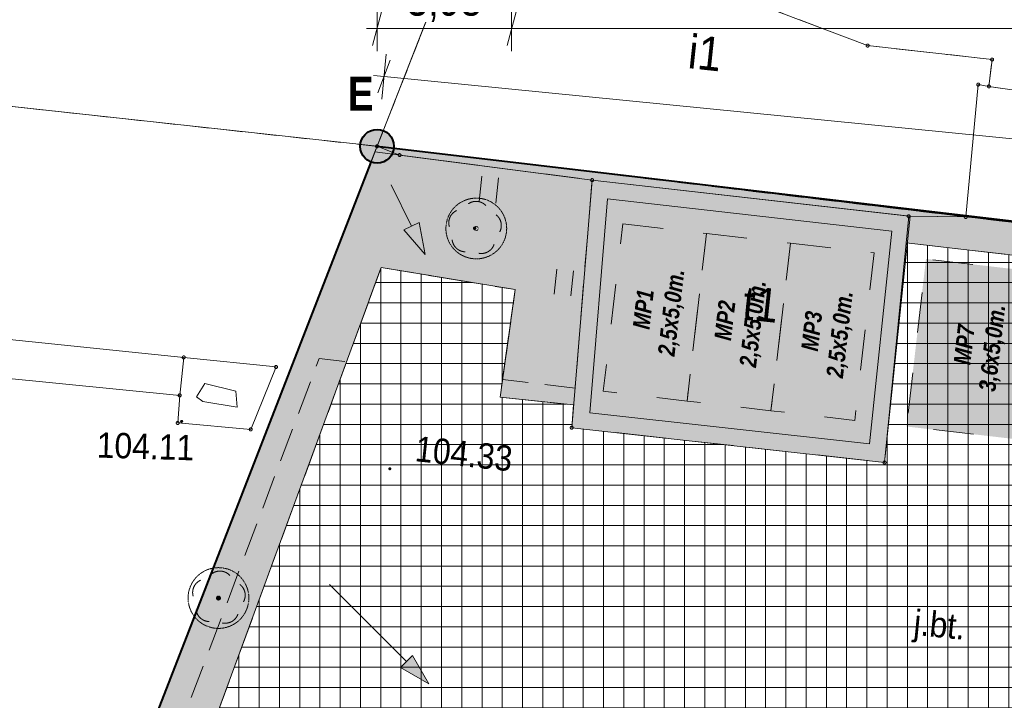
# Model space of a CAD drawing. Header units: millimetres. Extents: x -165388 to 921073, y -295343 to 494042.
# Tile 51 of 117: x 164506 to 193671, y 130423 to 150592. Entities that reach past the tile are written whole.
import ezdxf
from ezdxf.xclip import XClip

# ---------------------------------------------------------------- set-up
doc = ezdxf.new("R2010")
doc.units = ezdxf.units.MM
doc.header["$MEASUREMENT"] = 0
doc.header["$XCLIPFRAME"] = 0
for name, pattern in [('0.5_0.5', [1000, 500, -500]), ('1.5_0.5', [2000, 1500, -500]), ('DASHED2', [0.47625, 0.3175, -0.15875]), ('Krawędzie ukryte', [2250, 1750, -500]), ('mz1.0_0.5', [1500, 1000, -500]), ('Przerywana', [2400, 1200, -1200]), ('Wipeout_Contour', [1000, 0, -1000])]:
    doc.linetypes.add(name, pattern=pattern)
for name, color, linetype, lineweight in [('20231207_mdcp_Kolska_2-4_6_0_Nr_pióra__1', 7, 'Continuous', 13), ('bg-woz-oz.6640.12006.2023.pge-1_rzut_5_140-Punkty robocze_Nr_pióra__7', 7, 'Continuous', 18), ('bg-woz-oz.6640.12006.2023.pge-1_rzut_5_219-działka ewidencyjna_Nr_pióra__7', 7, 'Continuous', 18), ('bg-woz-oz.6640.12006.2023.pge-1_rzut_5_312-budynek ewidencyjny_Nr_pióra__7', 7, 'Continuous', 18), ('bg-woz-oz.6640.12006.2023.pge-1_rzut_5_312-oznaczenie budynku ewidencyjnego-Atr117_Nr_pióra__7', 7, 'Continuous', 18), ('bg-woz-oz.6640.12006.2023.pge-1_rzut_5_352-schody_Nr_pióra__7', 7, 'Continuous', 18), ('bg-woz-oz.6640.12006.2023.pge-1_rzut_5_354-Taras weranda_Nr_pióra__7', 7, 'Continuous', 18), ('bg-woz-oz.6640.12006.2023.pge-1_rzut_5_chodnik (powierzchnia)_Nr_pióra__7', 7, 'Continuous', 18), ('bg-woz-oz.6640.12006.2023.pge-1_rzut_5_jezdnia-Atr17_Nr_pióra__7', 7, 'Continuous', 18), ('bg-woz-oz.6640.12006.2023.pge-1_rzut_5_jezdnia_Nr_pióra__7', 7, 'Continuous', 18), ('bg-woz-oz.6640.12006.2023.pge-1_rzut_5_krawężnik (linia)_Nr_pióra__7', 7, 'Continuous', 18), ('bg-woz-oz.6640.12006.2023.pge-1_rzut_5_ogrodzenie trwałe (linia)_Nr_pióra__7', 7, 'Continuous', 18), ('bg-woz-oz.6640.12006.2023.pge-1_rzut_5_punkt wysokościowy sztuczny-Atr2_Nr_pióra__7', 7, 'Continuous', 18), ('bg-woz-oz.6640.12006.2023.pge-1_rzut_5_trawnik (powierzchnia) - symbol_Nr_pióra__7', 7, 'Continuous', 18), ('bg-woz-oz.6640.12006.2023.pge-1_rzut_5_trawnik (powierzchnia)_Nr_pióra__7', 7, 'Continuous', 18), ('Wymiarowanie - PZT_Nr_pióra__121', 255, 'Continuous', 0), ('Wymiarowanie - PZT_Nr_pióra__21', 7, 'Continuous', 20), ('Zagospodarowanie - Ogólne_Nr_pióra__60', 230, 'Continuous', 40), ('ZD_INNE_Nr_pióra__80', 3, 'Continuous', 20), ('ZD_UTWARDZENIA_Nr_pióra__121', 255, 'Continuous', 0)]:
    doc.layers.add(name, color=color, linetype=linetype, lineweight=lineweight)
for name, color, linetype, lineweight, true_color in [('bg-woz-oz.6640.12006.2023.pge-1_rzut_5_0_Nr_pióra__5', 7, 'Continuous', 18, 0x1d1d1d), ('bg-woz-oz.6640.12006.2023.pge-1_rzut_5_218-kontur użytku gruntowego_Nr_pióra__3', 7, 'Continuous', 18, 0x959595), ('bg-woz-oz.6640.12006.2023.pge-1_rzut_5_drzewo liściaste (punkt)_Nr_pióra__94', 7, 'Continuous', 18, 0x4b4b4b), ('bg-woz-oz.6640.12006.2023.pge-1_rzut_5_drzewo liściaste_Nr_pióra__94', 7, 'Continuous', 18, 0x4b4b4b), ('Wymiarowanie - PZT_Nr_pióra__61', 7, 'Continuous', 13, 0x6a6a6a), ('Zagospodarowanie - Ogólne_Nr_pióra__24', 7, 'Continuous', 20, 0x029e21), ('Zagospodarowanie - Ogólne_Nr_pióra__4', 7, 'Continuous', 20, 0x029e21), ('Zagospodarowanie - Ogólne_Nr_pióra__43', 7, 'Continuous', 13, 0xff6600), ('ZD_DIM_Nr_pióra__48', 7, 'Continuous', 13, 0xa80f02), ('ZD_INNE_Nr_pióra__4', 7, 'Continuous', 20, 0x029e21), ('ZD_UTWARDZENIA_Nr_pióra__170', 7, 'Continuous', 13, 0x9f9f00), ('ZD_UTWARDZENIA_Nr_pióra__202', 7, 'Continuous', 0, 0xe8e8e8), ('ZD_UTWARDZENIA_Nr_pióra__43', 7, 'Continuous', 13, 0xff6600)]:
    doc.layers.add(name, color=color, linetype=linetype, lineweight=lineweight, true_color=true_color)
for name, color, linetype in [('bg-woz-oz.6640.12006.2023.pge-1_rzut_5_203-punkt graniczny', 7, 'Continuous'), ('bg-woz-oz.6640.12006.2023.pge-1_rzut_5_drzewo liściaste', 7, 'Continuous'), ('bg-woz-oz.6640.12006.2023.pge-1_rzut_5_drzewo liściaste (punkt)', 7, 'Continuous'), ('bg-woz-oz.6640.12006.2023.pge-1_rzut_5_punkt wysokościowy sztuczny', 7, 'Continuous'), ('INW_GEO', 7, 'Continuous'), ('Zagospodarowanie - Ogólne', 7, 'Continuous'), ('ZD_DIM', 7, 'Continuous'), ('ZD_INNE', 7, 'Continuous')]:
    doc.layers.add(name, color=color, linetype=linetype)
doc.styles.add('GENERATED_STYLE_1', font='txt')
doc.styles.add('GENERATED_STYLE_4', font='txt')
doc.styles.add('GENERATED_STYLE_5', font='txt')
doc.styles.add('GENERATED_STYLE_6', font='txt')
doc.linetypes.add('902-500', pattern='A,0,[1,A.01.1_PROJEKT_ZAGOSPODAROWANIA_DZIAŁKI1.Shx,S=59.52381,R=0,X=0,Y=0],-7500,0', length=7500)
doc.linetypes.add('Przerywana kółkami', pattern='A,0,[5,A.01.1_PROJEKT_ZAGOSPODAROWANIA_DZIAŁKI1.Shx,S=28.769841,R=0,X=0,Y=0],-3625,0', length=3625)
doc.dimstyles.new('GENERATED_STYLE__1', dxfattribs={"dimtxt": 1000, "dimasz": 678.571429, "dimexe": 0.18, "dimexo": 20, "dimgap": 0.09, "dimtad": 1, "dimtih": 1, "dimtoh": 1, "dimlfac": 0.001, "dimzin": 0, "dimdsep": 46, "dimtxsty": 'GENERATED_STYLE_4', "dimblk": 'ARROWHEAD_17', "dimblk1": 'ARROWHEAD_17', "dimblk2": 'ARROWHEAD_17', "dimcen": 0.09, "dimclrd": 256, "dimclre": 256, "dimclrt": 256, "dimadec": 0, "dimazin": 0, "dimtfac": 1, "dimtdec": 4, "dimtmove": 0, "dimatfit": 3, "dimfxl": 0, "dimtolj": 1, "dimtzin": 0, "dimarcsym": 0})
doc.dimstyles.new('GENERATED_STYLE__2', dxfattribs={"dimtxt": 1000, "dimasz": 678.571429, "dimexe": 0.18, "dimexo": 20, "dimgap": 0.09, "dimtad": 1, "dimlfac": 0.001, "dimzin": 0, "dimdsep": 46, "dimtxsty": 'GENERATED_STYLE_4', "dimblk": 'ARROWHEAD_17', "dimblk1": 'ARROWHEAD_17', "dimblk2": 'ARROWHEAD_17', "dimcen": 0.09, "dimclrd": 256, "dimclre": 256, "dimclrt": 256, "dimadec": 0, "dimazin": 0, "dimtfac": 1, "dimtdec": 4, "dimtmove": 0, "dimatfit": 3, "dimfxl": 0, "dimtolj": 1, "dimtzin": 0, "dimarcsym": 0})
picture_1 = doc.add_image_def('image1.tif', size_in_pixel=(4961, 3508))

# ---------------------------------------------------------------- blocks, each defined once
blk = doc.blocks.new('Rysunek_2_5', base_point=(-8071116842, -4961354755))
at = {"layer": 'bg-woz-oz.6640.12006.2023.pge-1_rzut_5_203-punkt graniczny', "linetype": 'Continuous', "lineweight": 0, "true_color": 0x000000}
blk.add_hatch(color=18, dxfattribs=at).paths.add_polyline_path([(175137, 146836, 1), (175048, 146845, 1)])
at = {"layer": 'bg-woz-oz.6640.12006.2023.pge-1_rzut_5_drzewo liściaste', "linetype": 'Continuous', "lineweight": 0, "true_color": 0x4b4b4b}
blk.add_hatch(color=251, dxfattribs=at).paths.add_polyline_path([(170444, 133449, 1), (170344, 133459, 1)])
at = {"layer": 'bg-woz-oz.6640.12006.2023.pge-1_rzut_5_drzewo liściaste (punkt)', "linetype": 'Continuous', "lineweight": 0, "true_color": 0x4b4b4b}
blk.add_hatch(color=251, dxfattribs=at).paths.add_polyline_path([(178030, 144405, 1), (177931, 144415, 1)])
at = {"layer": 'bg-woz-oz.6640.12006.2023.pge-1_rzut_5_punkt wysokościowy sztuczny', "linetype": 'Continuous', "lineweight": 0, "true_color": 0x000000}
for points in [[(169349, 138684, 1), (169259, 138694, 1)], [(175515, 137281, 1), (175425, 137291, 1)]]:
    blk.add_hatch(color=18, dxfattribs=at).paths.add_polyline_path(points)
at = {"layer": 'bg-woz-oz.6640.12006.2023.pge-1_rzut_5_0_Nr_pióra__5', "linetype": 'Continuous'}
for centre in [(189622, 149824), (193309, 149410), (192898, 148669), (193214, 148615), (175093, 146840), (175759, 146578), (181462, 145838), (190841, 144766), (192529, 144746), (169365, 140583), (172101, 140301), (169245, 139460), (169188, 138641), (180859, 138501), (171350, 138451), (190122, 137471)]:
    blk.add_circle(centre, 45, dxfattribs=at)
at = {"layer": 'bg-woz-oz.6640.12006.2023.pge-1_rzut_5_140-Punkty robocze_Nr_pióra__7', "linetype": 'Continuous'}
blk.add_circle((170394, 133454), 45, dxfattribs=at)
at = {"layer": 'bg-woz-oz.6640.12006.2023.pge-1_rzut_5_218-kontur użytku gruntowego_Nr_pióra__3', "linetype": '0.5_0.5', "flags": 128}
for points in [[(191308, 188202), (175093, 146840)], [(175093, 146840), (191308, 188202)], [(175093, 146840), (149663, 149608)], [(149663, 149608), (175093, 146840)], [(175093, 146840), (166881, 125703)], [(166881, 125703), (175093, 146840)], [(200632, 143780), (175093, 146840)], [(175093, 146840), (200632, 143780)]]:
    blk.add_lwpolyline(points, dxfattribs=at)
at = {"layer": 'bg-woz-oz.6640.12006.2023.pge-1_rzut_5_219-działka ewidencyjna_Nr_pióra__7', "linetype": 'Continuous', "flags": 128}
for points in [[(175093, 146840), (191308, 188202)], [(149663, 149608), (175093, 146840)], [(166881, 125703), (175093, 146840)], [(175093, 146840), (200632, 143780)]]:
    blk.add_lwpolyline(points, dxfattribs=at)
at = {"layer": 'bg-woz-oz.6640.12006.2023.pge-1_rzut_5_312-budynek ewidencyjny_Nr_pióra__7', "linetype": 'Continuous', "flags": 128}
for points in [[(177987, 154255), (175093, 146840)], [(175093, 146840), (177987, 154255)], [(185766, 151292), (189622, 149824)], [(189622, 149824), (193309, 149410)], [(193309, 149410), (193214, 148615)], [(192529, 144746), (192898, 148669)], [(192898, 148669), (192529, 144746)], [(192898, 148669), (193214, 148615)], [(193214, 148615), (192898, 148669)], [(193214, 148615), (195214, 148321)], [(175093, 146840), (164097, 148035)], [(175759, 146578), (175093, 146840)], [(181462, 145838), (175759, 146578)], [(180859, 138501), (181462, 145838)], [(190841, 144766), (181462, 145838)], [(181462, 145838), (190841, 144766)], [(190841, 144766), (190122, 137471)], [(192529, 144746), (190841, 144766)], [(200752, 144059), (192529, 144746)], [(190122, 137471), (180859, 138501)]]:
    blk.add_lwpolyline(points, dxfattribs=at)
at = {"layer": 'bg-woz-oz.6640.12006.2023.pge-1_rzut_5_352-schody_Nr_pióra__7', "linetype": 'Continuous', "flags": 128}
blk.add_lwpolyline([(163904, 141147), (163782, 140003), (169245, 139460), (169365, 140583)], close=True, dxfattribs=at)
blk.add_lwpolyline([(163904, 141147), (163782, 140003), (169245, 139460), (169365, 140583)], close=True, dxfattribs=at)
at = {"layer": 'bg-woz-oz.6640.12006.2023.pge-1_rzut_5_354-Taras weranda_Nr_pióra__7', "linetype": 'Continuous', "flags": 128}
for points in [[(169365, 140583), (172101, 140301), (171350, 138451), (169188, 138641), (169245, 139460)], [(169993, 139809), (170912, 139586), (170946, 139110), (169935, 139279), (169744, 139416)]]:
    blk.add_lwpolyline(points, close=True, dxfattribs=at)
at = {"layer": 'bg-woz-oz.6640.12006.2023.pge-1_rzut_5_chodnik (powierzchnia)_Nr_pióra__7', "linetype": 'mz1.0_0.5', "flags": 128}
blk.add_lwpolyline([(197321, 175954), (195446, 175158), (195213, 174580), (196370, 174014), (194628, 169946), (193561, 170502), (192197, 167148), (193616, 166504), (191313, 160947), (189930, 161557), (187172, 154762), (188859, 154079), (187785, 151368), (186080, 152063), (185766, 151292), (189622, 149824), (190119, 149771), (192116, 149547), (193309, 149410), (193214, 148615), (195214, 148321), (198235, 155139), (197900, 155295), (199395, 158656), (199673, 158525), (205866, 172718), (204851, 173852), (202304, 174587), (199696, 175308)], close=True, dxfattribs=at)
at = {"layer": 'bg-woz-oz.6640.12006.2023.pge-1_rzut_5_drzewo liściaste (punkt)_Nr_pióra__94', "linetype": 'Continuous'}
for centre, start, end in [((178023, 144808), 43.1738, 124.6298), ((177616, 144574), 115.2098, 196.4498), ((178372, 144493), 331.3538, 52.5938), ((177713, 144113), 187.1228, 268.7728), ((178180, 144063), 259.0308, 340.6808)]:
    blk.add_arc(centre, 400, start, end, dxfattribs=at)
at = {"layer": 'bg-woz-oz.6640.12006.2023.pge-1_rzut_5_drzewo liściaste_Nr_pióra__94', "linetype": 'Continuous'}
for centre, start, end in [((170436, 133852), 43.1738, 124.6298), ((170029, 133617), 115.2098, 196.4498), ((170785, 133537), 331.3538, 52.5938), ((170126, 133157), 187.1228, 268.7728), ((170593, 133107), 259.0308, 340.6808)]:
    blk.add_arc(centre, 400, start, end, dxfattribs=at)
at = {"layer": 'bg-woz-oz.6640.12006.2023.pge-1_rzut_5_jezdnia_Nr_pióra__7', "linetype": '1.5_0.5', "flags": 128}
blk.add_lwpolyline([(174954, 107040), (174981, 120000), (175143, 121612), (175245, 122094), (175406, 122570), (175615, 123020), (175882, 123444), (175941, 123528), (176264, 123916), (176631, 124249), (177035, 124548), (177331, 124778), (177752, 125045), (178198, 125268), (178441, 125373), (178919, 125513), (179412, 125611), (179910, 125659), (180237, 123733), (180413, 121995), (180420, 121682), (194000, 121710), (194033, 122400), (193988, 125462), (193985, 125905), (204337, 125935), (208388, 125915), (217099, 125930), (224882, 125923), (221570, 129374), (205473, 129314), (204979, 129397), (204540, 129625), (204428, 129707), (204107, 130083), (203964, 130350), (203927, 130847), (204010, 131341), (204052, 131457), (204290, 131894), (204542, 132179), (204945, 132468), (205307, 132660), (205777, 132821), (206187, 132898), (205896, 137133), (205860, 136986), (205613, 136560), (205218, 136250), (205112, 136201), (204635, 136061), (204137, 136014), (203917, 136027), (203426, 136140), (202976, 136349), (202594, 136631), (202316, 137043), (202215, 137325), (202188, 137821), (202708, 142593), (190767, 143979), (190122, 137471), (180859, 138501), (180912, 139179), (178733, 139402), (179184, 142592), (175212, 143247), (173862, 139560), (169509, 127715), (168825, 125073), (168427, 123044), (167996, 120043), (167933, 117012), (168018, 106976)], close=True, dxfattribs=at)
at = {"layer": 'bg-woz-oz.6640.12006.2023.pge-1_rzut_5_krawężnik (linia)_Nr_pióra__7', "linetype": 'Continuous', "flags": 128}
for points in [[(190767, 143979), (202708, 142593)], [(180912, 139179), (178733, 139402), (179184, 142592), (175212, 143247), (173862, 139560), (169509, 127715), (168825, 125073), (168427, 123044), (167996, 120043), (167933, 117012), (168018, 106976)]]:
    blk.add_lwpolyline(points, dxfattribs=at)
at = {"layer": 'bg-woz-oz.6640.12006.2023.pge-1_rzut_5_ogrodzenie trwałe (linia)_Nr_pióra__7', "linetype": '902-500', "flags": 128}
blk.add_lwpolyline([(172499, 140168), (166881, 125703), (165796, 107365), (165787, 107185)], dxfattribs=at)
at = {"layer": 'bg-woz-oz.6640.12006.2023.pge-1_rzut_5_trawnik (powierzchnia) - symbol_Nr_pióra__7', "linetype": 'Continuous'}
for p, q in [((178115, 145209), (178195, 145955)), ((178613, 145156), (178692, 145902)), ((180336, 142458), (180415, 143203)), ((180833, 142405), (180913, 143150))]:
    blk.add_line(p, q, dxfattribs=at)
at = {"layer": 'bg-woz-oz.6640.12006.2023.pge-1_rzut_5_trawnik (powierzchnia)_Nr_pióra__7', "linetype": 'mz1.0_0.5', "flags": 128}
blk.add_lwpolyline([(175093, 146840), (166881, 125703), (166199, 107181), (167171, 107057), (167190, 113914), (167217, 120941), (167558, 124233), (167901, 126127), (168307, 127100), (173374, 140547), (174190, 140460), (175212, 143247), (179184, 142592), (178809, 139926), (180955, 139677), (181462, 145838), (175759, 146578)], close=True, dxfattribs=at)
at = {"layer": 'bg-woz-oz.6640.12006.2023.pge-1_rzut_5_312-oznaczenie budynku ewidencyjnego-Atr117_Nr_pióra__7', "linetype": 'Continuous', "char_height": 1000, "attachment_point": 7, "rotation": 353.9018, "style": 'GENERATED_STYLE_1'}
for s, insert in [('\\A1;{\\W0.900000x;\\fArial|b0|i0|c238|p38;i1}', (184270, 149161)), ('\\A1;{\\W0.900000x;\\fArial|b0|i0|c238|p38;t1}', (185884, 141707))]:
    blk.add_mtext(s, dxfattribs=dict(at, insert=insert))
at = {"layer": 'bg-woz-oz.6640.12006.2023.pge-1_rzut_5_jezdnia-Atr17_Nr_pióra__7', "linetype": 'Continuous', "insert": (190987, 132626), "char_height": 750, "attachment_point": 4, "rotation": 354.4068, "style": 'GENERATED_STYLE_1'}
blk.add_mtext('\\A1;{\\W0.900000x;\\fArial|b0|i0|c238|p38;j.bt.}', dxfattribs=at)
at = {"layer": 'bg-woz-oz.6640.12006.2023.pge-1_rzut_5_punkt wysokościowy sztuczny-Atr2_Nr_pióra__7', "linetype": 'Continuous', "char_height": 750, "style": 'GENERATED_STYLE_1'}
for s, insert, attachment_point, rotation in [('\\A1;{\\W0.900000x;\\fArial|b0|i0|c238|p38;104.11}', (166802, 138367), 1, 358.3008), ('\\A1;{\\W0.900000x;\\fArial|b0|i0|c238|p38;104.33}', (176190, 137502), 7, 353.9018)]:
    blk.add_mtext(s, dxfattribs=dict(at, insert=insert, attachment_point=attachment_point, rotation=rotation))
blk = doc.blocks.new('Rysunek_3_6', base_point=(188222, 121799))
at = {"layer": '20231207_mdcp_Kolska_2-4_6_0_Nr_pióra__1'}
image = blk.add_image(picture_1, insert=(75928, 59123), size_in_units=(210000, 148500), rotation=-6.09824, dxfattribs=at)
image.set_boundary_path([(-0.5, -0.5), (4960.5, 3507.5)])
blk = doc.blocks.new('Drzewo rzut 19')
at = {"layer": 'Zagospodarowanie - Ogólne_Nr_pióra__24', "linetype": 'DASHED2'}
for radius in [900, 60]:
    blk.add_circle((0, 0), radius, dxfattribs=at)
blk = doc.blocks.new('Linia_3', base_point=(173679, 133858))
at = {"layer": 'ZD_INNE_Nr_pióra__4', "linetype": 'Continuous'}
blk.add_hatch(color=256, dxfattribs=at).paths.add_polyline_path([(176625, 130912), (176142, 131749), (175788, 131395)])
for p, q in [((173679, 133858), (175965, 131572)), ((175788, 131395), (176142, 131749)), ((176625, 130912), (176142, 131749)), ((176625, 130912), (175788, 131395))]:
    blk.add_line(p, q, dxfattribs=at)
blk = doc.blocks.new('Linia_7', base_point=(175510, 145696))
at = {"layer": 'ZD_INNE_Nr_pióra__4', "linetype": 'Continuous'}
blk.add_hatch(color=256, dxfattribs=at).paths.add_polyline_path([(176520, 143633), (176334, 144581), (175885, 144361)])
for p, q in [((175510, 145696), (176110, 144471)), ((175885, 144361), (176334, 144581)), ((176520, 143633), (176334, 144581)), ((176520, 143633), (175885, 144361))]:
    blk.add_line(p, q, dxfattribs=at)
blk = doc.blocks.new('*D36')
at = {"layer": 'ZD_DIM_Nr_pióra__48', "linetype": 'Continuous'}
for p, q in [((162867, 146840), (162867, 147153)), ((163536, 146840), (162197, 146840)), ((163367, 146706), (162367, 146974)), ((162867, 121676), (162867, 146840)), ((163536, 121676), (162197, 121676)), ((162367, 121810), (163367, 121542))]:
    blk.add_line(p, q, dxfattribs=at)
at = {"color": 254, "linetype": 'Wipeout_Contour', "lineweight": 0, "ltscale": 842135.66999}
blk.add_wipeout([(162667, 132818), (162667, 135698), (161667, 135698), (161667, 132818)], dxfattribs=at).dxf.layer = 'ZD_DIM'
at = {"layer": 'ZD_DIM_Nr_pióra__48', "insert": (162667, 132818), "char_height": 1000, "attachment_point": 7, "rotation": 90, "style": 'GENERATED_STYLE_4'}
blk.add_mtext('\\A1;{\\fArial Narrow|b0|i0|c238|p34;25,16}', dxfattribs=at)
blk = doc.blocks.new('ARROWHEAD_17')
at = {"color": 0, "linetype": 'Continuous', "lineweight": 0}
for p, q in [((-0.188, -0.7), (0.188, 0.7)), ((0, 0), (-1, 0))]:
    blk.add_line(p, q, dxfattribs=at)
blk = doc.blocks.new('*D37')
at = {"layer": 'ZD_DIM_Nr_pióra__48', "linetype": 'Continuous'}
for p, q in [((160867, 146840), (160867, 147153)), ((161536, 146840), (160197, 146840)), ((161367, 146706), (160367, 146974)), ((160867, 103925), (160867, 146840)), ((161536, 103925), (160197, 103925)), ((160367, 104059), (161367, 103791)), ((160867, 103612), (160867, 103925))]:
    blk.add_line(p, q, dxfattribs=at)
at = {"color": 254, "linetype": 'Wipeout_Contour', "lineweight": 0, "ltscale": 813638.64817}
blk.add_wipeout([(160667, 123943), (160667, 126823), (159667, 126823), (159667, 123943)], dxfattribs=at).dxf.layer = 'ZD_DIM'
at = {"layer": 'ZD_DIM_Nr_pióra__48', "insert": (160667, 123943), "char_height": 1000, "attachment_point": 7, "rotation": 90, "style": 'GENERATED_STYLE_4'}
blk.add_mtext('\\A1;{\\fArial Narrow|b0|i0|c238|p34;42,92}', dxfattribs=at)
blk = doc.blocks.new('Linia_13', base_point=(175093, 146840))
at = {"layer": 'Zagospodarowanie - Ogólne_Nr_pióra__60', "linetype": 'Continuous'}
blk.add_line((175093, 146840), (231527, 140203), dxfattribs=at)
blk = doc.blocks.new('Linia_14', base_point=(175093, 146840))
at = {"layer": 'Zagospodarowanie - Ogólne_Nr_pióra__60', "linetype": 'Continuous'}
for points in [[(175593, 146840), (175555, 147032), (175446, 147194), (175284, 147302), (175093, 147340), (174901, 147302), (174739, 147194), (174631, 147032), (174593, 146840), (174631, 146649), (174739, 146487), (174901, 146378), (175093, 146340), (175284, 146378), (175446, 146487), (175555, 146649)], [(167381, 125703), (167343, 125895), (167234, 126057), (167072, 126165), (166881, 126203), (166689, 126165), (166527, 126057), (166419, 125895), (166381, 125703), (166419, 125512), (166527, 125350), (166689, 125241), (166881, 125203), (167072, 125241), (167234, 125350), (167343, 125512)]]:
    blk.add_hatch(color=256, dxfattribs=at).paths.add_polyline_path(points)
blk.add_line((174912, 146374), (167062, 126169), dxfattribs=at)
for centre in [(175093, 146840), (166881, 125703)]:
    blk.add_circle(centre, 500, dxfattribs=at)
blk = doc.blocks.new('*D67')
at = {"layer": 'ZD_DIM_Nr_pióra__48', "linetype": 'Continuous'}
for p, q in [((175481, 149392), (175115, 148423)), ((175364, 149574), (175232, 148241)), ((175298, 148908), (174987, 148939)), ((251010, 141390), (175298, 148908)), ((251076, 142056), (250944, 140723)), ((250827, 140905), (251193, 141874)), ((251321, 141359), (251010, 141390))]:
    blk.add_line(p, q, dxfattribs=at)
at = {"color": 254, "linetype": 'Wipeout_Contour', "lineweight": 0, "ltscale": 1033331.837088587}
blk.add_wipeout([(211741, 145490), (214607, 145205), (214705, 146201), (211840, 146485)], dxfattribs=at).dxf.layer = 'ZD_DIM'
at = {"layer": 'ZD_DIM_Nr_pióra__48', "insert": (211741, 145490), "char_height": 1000, "attachment_point": 7, "rotation": 354.3291, "style": 'GENERATED_STYLE_4'}
blk.add_mtext('\\A1;{\\fArial Narrow|b0|i0|c238|p34;76,08}', dxfattribs=at)
blk = doc.blocks.new('*D72')
at = {"layer": 'ZD_DIM_Nr_pióra__48', "linetype": 'Continuous'}
for p, q in [((175227, 150827), (174959, 149827)), ((175093, 149657), (175093, 150997)), ((179209, 150827), (178941, 149827)), ((179075, 149657), (179075, 150997)), ((174780, 150327), (175093, 150327)), ((175093, 150327), (179075, 150327))]:
    blk.add_line(p, q, dxfattribs=at)
at = {"color": 254, "linetype": 'Wipeout_Contour', "lineweight": 0, "ltscale": 930965.01097}
blk.add_wipeout([(175964, 150527), (178204, 150527), (178204, 151527), (175964, 151527)], dxfattribs=at).dxf.layer = 'ZD_DIM'
at = {"layer": 'ZD_DIM_Nr_pióra__48', "insert": (175964, 150527), "char_height": 1000, "attachment_point": 7, "style": 'GENERATED_STYLE_4'}
blk.add_mtext('\\A1;{\\fArial Narrow|b0|i0|c238|p34;3,98}', dxfattribs=at)
blk = doc.blocks.new('*D73')
at = {"layer": 'ZD_DIM_Nr_pióra__48', "linetype": 'Continuous'}
for p, q in [((179209, 150827), (178941, 149827)), ((179075, 149657), (179075, 150997)), ((250568, 149827), (250836, 150827)), ((250702, 149657), (250702, 150997)), ((179075, 150327), (250702, 150327))]:
    blk.add_line(p, q, dxfattribs=at)
at = {"color": 254, "linetype": 'Wipeout_Contour', "lineweight": 0, "ltscale": 1046953.636759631}
blk.add_wipeout([(212329, 150527), (215209, 150527), (215209, 151527), (212329, 151527)], dxfattribs=at).dxf.layer = 'ZD_DIM'
at = {"layer": 'ZD_DIM_Nr_pióra__48', "insert": (212329, 150527), "char_height": 1000, "attachment_point": 7, "style": 'GENERATED_STYLE_4'}
blk.add_mtext('\\A1;{\\fArial Narrow|b0|i0|c238|p34;71,63}', dxfattribs=at)
at = {"color": 254, "linetype": 'Wipeout_Contour', "lineweight": 0, "ltscale": 1166423.812523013}
blk.add_wipeout([(248328, 150527), (250568, 150527), (250568, 151527), (248328, 151527)], dxfattribs=at).dxf.layer = 'ZD_DIM'
at = {"layer": 'ZD_DIM_Nr_pióra__48', "insert": (248328, 150527), "char_height": 1000, "attachment_point": 7, "style": 'GENERATED_STYLE_4'}
blk.add_mtext('\\A1;{\\fArial Narrow|b0|i0|c238|p34;0,26}', dxfattribs=at)
blk = doc.blocks.new('*D75')
at = {"layer": 'ZD_DIM_Nr_pióra__48', "linetype": 'Continuous'}
for p, q in [((175227, 152827), (174959, 151827)), ((175093, 151657), (175093, 152997)), ((225016, 152827), (224748, 151827)), ((224882, 151657), (224882, 152997)), ((174780, 152327), (175093, 152327)), ((175093, 152327), (224882, 152327))]:
    blk.add_line(p, q, dxfattribs=at)
at = {"color": 254, "linetype": 'Wipeout_Contour', "lineweight": 0, "ltscale": 1007278.455178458}
blk.add_wipeout([(198547, 152527), (201427, 152527), (201427, 153527), (198547, 153527)], dxfattribs=at).dxf.layer = 'ZD_DIM'
at = {"layer": 'ZD_DIM_Nr_pióra__48', "insert": (198547, 152527), "char_height": 1000, "attachment_point": 7, "style": 'GENERATED_STYLE_4'}
blk.add_mtext('\\A1;{\\fArial Narrow|b0|i0|c238|p34;49,79}', dxfattribs=at)

msp = doc.modelspace()

# ---------------------------------------------------------------- hatches: boundary and pattern name
at = {"layer": 'Wymiarowanie - PZT_Nr_pióra__121', "linetype": 'Continuous', "lineweight": 15}
msp.add_hatch(color=8, dxfattribs=at).paths.add_polyline_path([(181918.228, 145282.949), (181397.364, 138943.857), (189677.405, 138023.275), (190337.402, 144324.865)])
at = {"layer": 'Wymiarowanie - PZT_Nr_pióra__61', "linetype": 'Continuous'}
h = msp.add_hatch(color=256, dxfattribs=at)
h.paths.add_polyline_path([(181462.156, 145838.076), (180859.259, 138500.603), (190122.269, 137470.733), (190886.3, 144765.628)])
h.paths.add_polyline_path([(181918.228, 145282.949), (181397.364, 138943.857), (189677.405, 138023.275), (190337.402, 144324.865)], flags=0)
at = {"layer": 'ZD_UTWARDZENIA_Nr_pióra__121', "linetype": 'Continuous', "lineweight": 0, "true_color": 0x3f3f3f}
for points in [[(182369.032, 144546.126), (184852.351, 144257.805), (184275.709, 139291.168), (181792.391, 139579.489)], [(184852.351, 144257.805), (187335.669, 143969.484), (186759.028, 139002.847), (184275.709, 139291.168)], [(187335.669, 143969.484), (189818.988, 143681.163), (189242.347, 138714.526), (186759.028, 139002.847)], [(194350.361, 138121.471), (194927.003, 143088.108), (191351.024, 143503.29), (190774.382, 138536.652)]]:
    msp.add_hatch(color=250, dxfattribs=at).paths.add_polyline_path(points)
at = {"layer": 'ZD_UTWARDZENIA_Nr_pióra__170', "linetype": 'Continuous', "lineweight": 0, "true_color": 0x272700}
h = msp.add_hatch(color=38, dxfattribs=at)
h.paths.add_polyline_path([(232023.429, 140144.557), (175092.593, 146840.409), (166880.642, 125703.183), (166082.524, 103924.73), (167814.055, 103905.918), (168017.667, 106976.422), (167998.981, 109199.769, -0.014053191), (167995.619, 120042.703), (168426.884, 123043.871), (169509.273, 127715.32), (174548.619, 141435.744), (175211.572, 143247.438), (179184.39, 142591.681), (178732.941, 139401.588), (180911.61, 139178.88), (180859.259, 138500.603), (190122.269, 137470.733), (190767.319, 143979.037), (202707.615, 142592.732), (202210.1, 138026.1, 0.411558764), (203426.172, 136139.882, 0.418188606), (205859.844, 136986.134), (206443.151, 142163.464), (208868.804, 141882.623), (216565.927, 140991.454), (216510.559, 140239.294, 0.500317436), (218648.767, 138486.769), (220696.845, 138819.614), (223726.628, 138969.305, -0.023335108), (234428.22, 138709.112), (238539.152, 138352.227), (242678.857, 137839.55, -0.619626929), (245575.233, 129273.384, 0.05909041), (250644.333, 128430.104), (250835.988, 125281.978), (250702.086, 138289.762)])
h.paths.add_polyline_path([(181918.228, 145282.949), (181397.364, 138943.857), (189677.405, 138023.275), (190337.402, 144324.865)], flags=0)
at = {"layer": 'ZD_UTWARDZENIA_Nr_pióra__202', "linetype": 'Continuous'}
h = msp.add_hatch(dxfattribs=at)
h.set_pattern_fill('Siatka_60x60', color=256, style=0, pattern_type=2)
h.set_pattern_definition([(0, (0, 0), (0, 600), []), (90, (0, 0), (-600, 0), [])])
h.paths.add_polyline_path([(167814.055, 103905.918), (168017.667, 106976.422), (167998.981, 109199.769, -0.014053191), (167995.619, 120042.703), (168426.884, 123043.871), (169509.273, 127715.32), (174548.619, 141435.744), (175211.572, 143247.438), (179184.39, 142591.681), (178732.941, 139401.588), (180911.61, 139178.88), (180859.259, 138500.603), (190122.269, 137470.733), (190767.319, 143979.037), (202707.615, 142592.732), (202210.1, 138026.1, 0.411558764), (203426.172, 136139.882, 0.418188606), (205859.844, 136986.134), (206443.151, 142163.464), (208868.804, 141882.623), (216565.927, 140991.454), (216510.559, 140239.294, 0.500317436), (218648.767, 138486.769), (220696.845, 138819.614), (223726.628, 138969.305, -0.023335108), (234428.22, 138709.112), (238539.152, 138352.227), (242678.857, 137839.55, -0.619626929), (245575.233, 129273.384, 0.05909041), (250644.333, 128430.104), (250872.457, 124682.938), (244383.084, 124704.174), (244373.691, 124709.242), (244373.691, 124704.174), (242922.295, 124704.174), (242922.295, 125242.436), (242922.295, 125492.319), (235001.152, 125502.647), (230533.907, 125508.472), (230287.106, 125478.772), (230297.472, 121716.381), (224974.323, 121716.126), (224967.525, 125417.795), (224890.851, 125439.061), (224882.182, 125935.475), (205474.113, 125929.612), (203551.956, 125933.037), (193985.45, 125904.885), (193988.424, 125462.064), (193738.339, 125458.109), (193746.79, 125013.753), (193750.349, 121680.244), (180420.216, 121676.021), (180413.242, 121994.581), (180236.939, 123733.148), (179909.657, 125658.814, 0.238336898), (175615.036, 123020.114, 0.11860309), (174980.654, 120000.419), (174962.483, 111274.718), (174946.977, 103828.427)])
h.paths.add_polyline_path([(205472.6, 129313.856), (221570.093, 129374.104), (221646.369, 131970.694), (221763.889, 131952.859), (221878.56, 133827.303), (233180.627, 133911.549), (233330.899, 132049.854), (233317.852, 129386.167), (234995.782, 129277.298, 0.054069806), (238691.672, 129606.534, 0.171384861), (239806.191, 130706.865, 0.350731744), (238605.668, 134543.609, 0.104600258), (234101.048, 135869.654), (222764.023, 135988.212), (221036.891, 135867.493), (219027.429, 135508.936), (205776.938, 132821.373, 0.364218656), (203926.697, 130846.757, 0.420428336)], flags=0)

# ---------------------------------------------------------------- linework, layer by layer
at = {"layer": 'Wymiarowanie - PZT_Nr_pióra__21', "linetype": 'Continuous', "flags": 128}
for points in [[(181462.156, 145838.076), (180859.259, 138500.603), (190122.269, 137470.733), (190886.3, 144765.628)], [(181918.228, 145282.949), (181397.364, 138943.857), (189677.405, 138023.275), (190337.402, 144324.865)], [(181918.228, 145282.949), (181397.364, 138943.857), (189677.405, 138023.275), (190337.402, 144324.865)]]:
    msp.add_lwpolyline(points, close=True, dxfattribs=at)
at = {"layer": 'Zagospodarowanie - Ogólne_Nr_pióra__4', "linetype": 'Przerywana kółkami'}
msp.add_line((190886.3, 144765.628), (192528.791, 144746.251), dxfattribs=at)
at = {"layer": 'ZD_UTWARDZENIA_Nr_pióra__43', "linetype": 'Przerywana', "flags": 128}
for points in [[(182369.032, 144546.126), (184852.351, 144257.805), (184275.709, 139291.168), (181792.391, 139579.489)], [(184852.351, 144257.805), (187335.669, 143969.484), (186759.028, 139002.847), (184275.709, 139291.168)], [(187335.669, 143969.484), (189818.988, 143681.163), (189242.347, 138714.526), (186759.028, 139002.847)], [(194350.361, 138121.471), (194927.003, 143088.108), (191351.024, 143503.29), (190774.382, 138536.652)]]:
    msp.add_lwpolyline(points, close=True, dxfattribs=at)

# ---------------------------------------------------------------- block references
at = {"layer": 'INW_GEO', "color": 151, "linetype": 'Continuous', "lineweight": 13, "true_color": 0x80c2ff}
ref = msp.add_blockref('Rysunek_2_5', (-8071116841.926, -4961354754.727), dxfattribs=at)
XClip(ref).set_block_clipping_path([(-195425.9394250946, -263123.0086484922), (606609.6817159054, -348810.9449165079), (694192.2923495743, 470958.7517303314), (-107843.3287914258, 556646.6879983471)])
at = {"layer": 'Zagospodarowanie - Ogólne', "color": 252, "linetype": 'DASHED2', "lineweight": 13, "xscale": -1, "zscale": 1000, "rotation": 90}
for p in [(178030.445, 144404.527), (170393.899, 133453.816)]:
    msp.add_blockref('Drzewo rzut 19', p, dxfattribs=at)
at = {"layer": 'ZD_INNE', "color": 151, "linetype": 'Continuous', "lineweight": 13, "true_color": 0x80c2ff}
ref = msp.add_blockref('Rysunek_3_6', (188221.593, 121798.6), dxfattribs=at)
XClip(ref).set_block_clipping_path([(75928.0302199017, 59123.2504848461), (284739.4774660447, 36814.2388748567), (300515.1557528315, 184473.9502032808), (91703.7085066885, 206782.9618132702)])
at = {"layer": 'ZD_INNE', "color": 104, "linetype": 'Continuous', "lineweight": 20, "true_color": 0x029e21}
for name, p in [('Linia_7', (175509.852, 145696.211)), ('Linia_3', (173678.94, 133857.883))]:
    msp.add_blockref(name, p, dxfattribs=at)

# ---------------------------------------------------------------- texts
at = {"layer": 'Zagospodarowanie - Ogólne_Nr_pióra__43', "linetype": 'Continuous', "char_height": 500, "width": 4187.52487, "attachment_point": 2, "rotation": 83.3774391, "style": 'GENERATED_STYLE_6'}
for s, insert, line_spacing_factor in [('\\A1;{\\fArial Narrow|b1|i1|c238|p34;MP1\\P\\fArial Narrow|b1|i1|c238|p34;2,5x5,0m.}', (182728.694, 142039.529), 0.9942), ('\\A1;{\\fArial Narrow|b1|i1|c238|p34;MP2\\P\\fArial Narrow|b1|i1|c238|p34;2,5x5,0m.}', (185144.663, 141706.918), 0.99473), ('\\A1;{\\fArial Narrow|b1|i1|c238|p34;MP3\\P\\fArial Narrow|b1|i1|c238|p34;2,5x5,0m.}', (187717.075, 141391.929), 0.99473), ('\\A1;{\\fArial Narrow|b1|i1|c238|p34;MP7\\P\\fArial Narrow|b1|i1|c238|p34;3,6x5,0m.}', (192233.673, 140989.239), 0.994412)]:
    msp.add_mtext(s, dxfattribs=dict(at, insert=insert, line_spacing_factor=line_spacing_factor))
at = {"layer": 'Zagospodarowanie - Ogólne_Nr_pióra__60', "linetype": 'Continuous', "insert": (174609.301, 148900.823), "char_height": 1000, "attachment_point": 2, "style": 'GENERATED_STYLE_5'}
msp.add_mtext('\\A1;{\\fArial Narrow|b1|i0|c238|p34;E}', dxfattribs=at)

# ---------------------------------------------------------------- next in the draw order: dimensions: what is measured, and where the dimension line sits
at = {"layer": 'ZD_DIM', "color": 14, "linetype": 'Continuous', "lineweight": 13, "true_color": 0xa80f02}
dim = msp.add_linear_dim(base=(162866.545, 146840.409), p1=(179075.086, 121675.595), p2=(175092.593, 146840.409), angle=90, dimstyle='GENERATED_STYLE__2', dxfattribs=at)
dim.commit()
dim.dimension.update_dxf_attribs({"geometry": '*D36', "text_midpoint": (162166.545, 134527.712), "dimtype": 160, "text_rotation": 90})

# ---------------------------------------------------------------- next in the draw order: linework, layer by layer
at = {"layer": 'Zagospodarowanie - Ogólne_Nr_pióra__4', "linetype": 'Przerywana kółkami'}
for p, q in [((175027.565, 146673.03), (166880.642, 125703.183)), ((181462.156, 145838.076), (175027.565, 146673.03))]:
    msp.add_line(p, q, dxfattribs=at)
at = {"layer": 'ZD_INNE_Nr_pióra__80', "linetype": 'Krawędzie ukryte'}
for p, q in [((166880.642, 125703.183), (175092.593, 146840.409)), ((175092.593, 146840.409), (232023.429, 140144.557))]:
    msp.add_line(p, q, dxfattribs=at)

# ---------------------------------------------------------------- next in the draw order: block references
at = {"layer": 'Zagospodarowanie - Ogólne', "color": 230, "linetype": 'Continuous', "lineweight": 40}
for name in ['Linia_14', 'Linia_13']:
    msp.add_blockref(name, (175092.593, 146840.409), dxfattribs=at)

# ---------------------------------------------------------------- next in the draw order: dimensions: what is measured, and where the dimension line sits
at = {"layer": 'ZD_DIM', "color": 14, "linetype": 'Continuous', "lineweight": 13, "true_color": 0xa80f02}
dim = msp.add_linear_dim(base=(160866.545, 146840.409), p1=(166082.524, 103924.73), p2=(162866.545, 146840.409), angle=90, dimstyle='GENERATED_STYLE__2', dxfattribs=at)
dim.commit()
dim.dimension.update_dxf_attribs({"geometry": '*D37', "text_midpoint": (160166.545, 125652.28), "dimtype": 160, "text_rotation": 90})

# ---------------------------------------------------------------- next in the draw order: dimensions: what is measured, and where the dimension line sits
dim = msp.add_linear_dim(base=(175297.885, 148907.796), p1=(250702.086, 138289.762), p2=(175092.593, 146840.409), angle=174.3291066, dimstyle='GENERATED_STYLE__2', dxfattribs=at)
dim.commit()
dim.dimension.update_dxf_attribs({"geometry": '*D67', "text_midpoint": (213491.451, 145818.609), "dimtype": 160, "text_rotation": 354.3291066})

# ---------------------------------------------------------------- next in the draw order: dimensions: what is measured, and where the dimension line sits
dim = msp.add_linear_dim(base=(179075.086, 150326.926), p1=(175092.593, 146840.409), p2=(179075.086, 121675.595), dimstyle='GENERATED_STYLE__1', dxfattribs=at)
dim.commit()
dim.dimension.update_dxf_attribs({"geometry": '*D72', "text_midpoint": (177294.124, 151026.926), "dimtype": 160})

# ---------------------------------------------------------------- next in the draw order: dimensions: what is measured, and where the dimension line sits
dim = msp.add_linear_dim(base=(250702.086, 150326.926), p1=(179075.086, 121675.595), p2=(250702.086, 138289.762), dimstyle='GENERATED_STYLE__1', dxfattribs=at)
dim.commit()
dim.dimension.update_dxf_attribs({"geometry": '*D73', "text_midpoint": (214038.291, 151026.926), "dimtype": 160})

# ---------------------------------------------------------------- next in the draw order: dimensions: what is measured, and where the dimension line sits
dim = msp.add_linear_dim(base=(224882.182, 152326.926), p1=(175092.593, 150742.485), p2=(224882.182, 125935.475), dimstyle='GENERATED_STYLE__1', dxfattribs=at)
dim.commit()
dim.dimension.update_dxf_attribs({"geometry": '*D75', "text_midpoint": (200257.098, 153026.926), "dimtype": 160})

doc.saveas('drawing.dxf')
